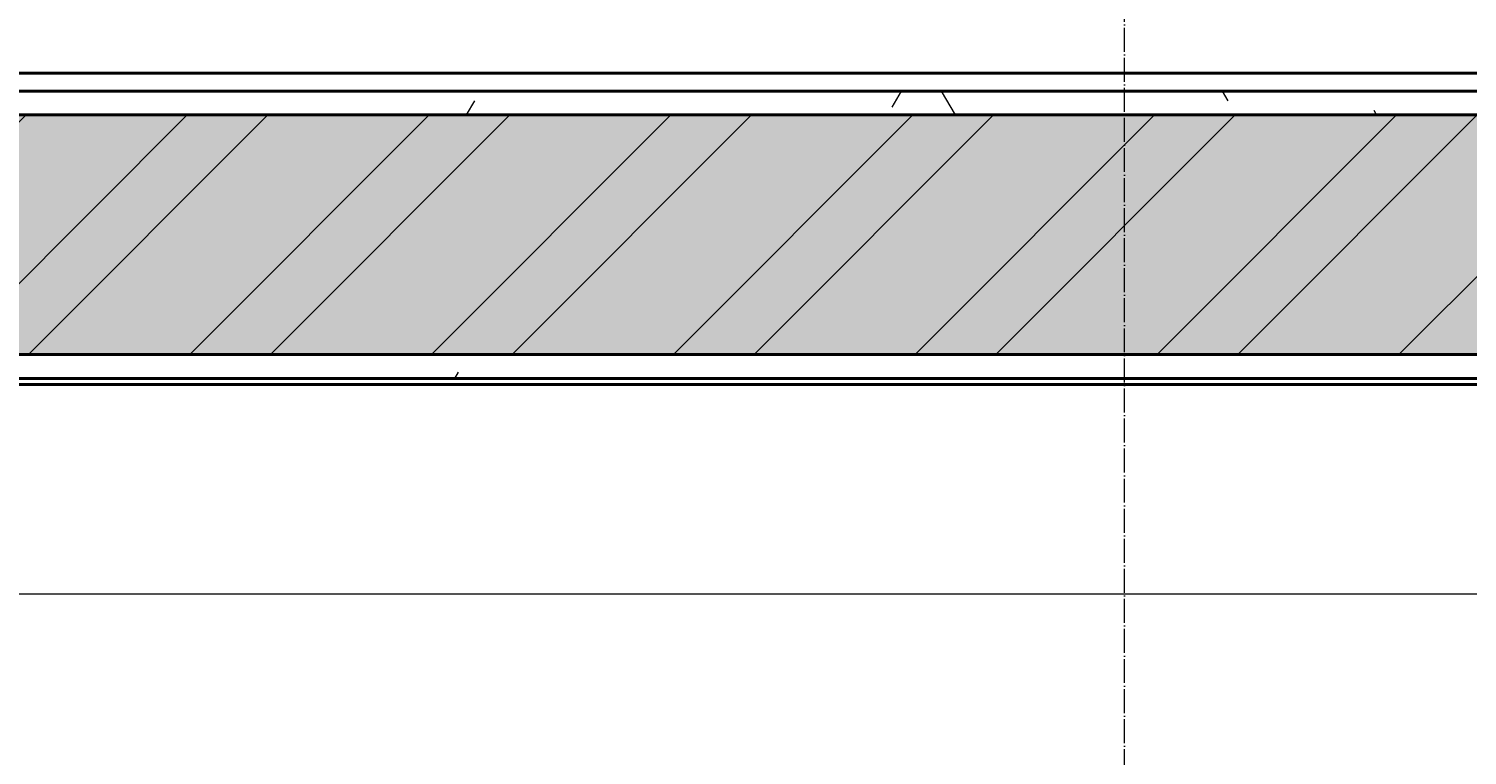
# Model space of a CAD drawing. Header units: millimetres. Extents: x 2069 to 83669, y 801 to 118701.
# Tile 109 of 145: x 15211 to 16413, y 94419 to 95026. Entities that reach past the tile are written whole.
import ezdxf
from ezdxf.enums import TextEntityAlignment as Align

# ---------------------------------------------------------------- set-up
doc = ezdxf.new("R2018")
doc.units = ezdxf.units.MM
doc.linetypes.add('ADSK_Линия сетки', pattern=[25, 20, -2.5, 0, -2.5])
for name, color, linetype, lineweight in [('КИП_выноска', 6, 'Continuous', 25), ('Оси', 7, 'Continuous', 9), ('Парковка', 7, 'Continuous', 18), ('Стены разрез', 7, 'Continuous', 40), ('Стены штриховка', 7, 'Continuous', 40)]:
    doc.layers.add(name, color=color, linetype=linetype, lineweight=lineweight)
doc.styles.add('GOST 2.304', font='simplex.shx', dxfattribs={"width": 0.65, "oblique": 15})
doc.styles.get("Standard").update_dxf_attribs({"font": 'arial.ttf'})
pattern_1 = [(0, (0, 0), (406.4, 101.6), [33.528, -271.272, 33.528, -271.272, -1625.6]), (0, (0, 0), (406.4, 101.6), [-609.6, 33.528, -576.072, 33.528, -271.272, -711.2]), (0, (0, 0), (406.4, 101.6), [-1524, 33.528, -169.672, 33.528, -474.472]), (120, (152.4, 50.8), (-291.188181, 301.1527241), [33.528, -271.272, 33.528, -271.272, -1625.6]), (120, (152.4, 50.8), (-291.188181, 301.1527241), [-609.6, 33.528, -576.072, 33.528, -271.272, -711.2]), (120, (152.4, 50.8), (-291.188181, 301.1527241), [-1524, 33.528, -169.672, 33.528, -474.472]), (240, (203.2, 254), (-115.211819, -402.7527241), [33.528, -271.272, 33.528, -271.272, -1625.6]), (240, (203.2, 254), (-115.211819, -402.7527241), [-609.6, 33.528, -576.072, 33.528, -271.272, -711.2]), (240, (203.2, 254), (-115.211819, -402.7527241), [-1524, 33.528, -169.672, 33.528, -474.472])]

# ---------------------------------------------------------------- blocks, each defined once
blk = doc.blocks.new('199_Парковочные места 3 класса и МГН - Малый класс-4755746-Оборудование_B2_-11_400__На лист секция 6_-11_400')
at = {"layer": 'Парковка', "color": 253, "true_color": 0xaaaaaa}
blk.add_line((0, -5300), (0, -1000), dxfattribs=at)
blk = doc.blocks.new('135_SLK_GD_AR_rvt-1-Оборудование_B2_-11_400__На лист секция 6_-11_400')
at = {"layer": 'Стены разрез', "lineweight": 9, "true_color": 0xaaaaaa}
h = blk.add_hatch(dxfattribs=at)
h.set_pattern_fill('FP_4', color=253, style=0, pattern_type=2)
h.set_pattern_definition(pattern_1)
h.paths.add_polyline_path([(-13040709.7, -9195900.3), (-13040709.7, -9195880.3), (-13045970.8, -9195880.3), (-13045969.9, -9195900.3), (-13042876.3, -9195900.3)])
h = blk.add_hatch(dxfattribs=at)
h.set_pattern_fill('FP_1', color=253, style=0, pattern_type=2)
h.set_pattern_definition([(50, (0, 0), (218.6211678, -19.1267987), [22.86, -251.46]), (355, (0, 0), (-42.2918743, 229.2684153), [18.288, -201.168]), (100.451, (18.22, -1.6), (176.3310746, 210.139632), [19.428, -213.708]), (46.184, (0, 60.96), (325.29495, -50.4516404), [34.29, -377.19]), (96.636, (27.1, 56.76), (284.8830085, 296.912656), [29.142, -320.562]), (351.184, (0, 60.96), (284.8858166, 296.910704), [27.432, -301.752]), (21, (30.48, 45.72), (181.9375257, -122.7183205), [22.86, -251.46]), (326, (30.48, 45.72), (74.1622266, 221.0261817), [18.288, -201.168]), (71.451, (45.64, 35.5), (256.100348, 98.305262), [19.428, -213.708]), (37.5, (0, 0), (3.70638957, 101.46589536), [3.353, -195.377, 3.353, -200.863, -201.93]), (37.5, (0, 0), (3.70638957, 101.46589536), [-402.946, 3.353, -198.577]), (7.5, (0, 0), (80.18357624, 120.2165259), [3.353, -113.081, 3.353, -190.805, -76.962]), (7.5, (0, 0), (80.18357624, 120.2165259), [-310.591, 3.353, -73.609]), (327.5, (-67.97, 0), (162.70864647, -6.87497134), [3.353, -72.847, 3.353, -234.391, -315.468]), (327.5, (-67.97, 0), (162.70864647, -6.87497134), [-313.944, 3.353, -312.115]), (317.5, (-98.45, 0), (177.7546761, 30.511831), [3.353, -95.707, 3.353, -154.534, -224.028]), (317.5, (-98.45, 0), (177.7546761, 30.511831), [-256.946, 3.353, -220.675])])
h.paths.add_polyline_path([(-13042876.3, -9196100.3), (-13040709.7, -9196100.3), (-13040709.7, -9195900.3), (-13045990, -9195900.3), (-13045981.4, -9196100.3), (-13045145.5, -9196100.3)])
h = blk.add_hatch(dxfattribs=at)
h.set_pattern_fill('FP_2', color=253, style=0, pattern_type=2)
h.set_pattern_definition([(45, (0, 0), (-101.0278814, 101.0278814), []), (45, (67.35, 0), (-101.0278814, 101.0278814), [])])
h.paths.add_polyline_path([(-13042876.3, -9196100.3), (-13040709.7, -9196100.3), (-13040709.7, -9195900.3), (-13045990, -9195900.3), (-13045981.4, -9196100.3), (-13045145.5, -9196100.3)])
h = blk.add_hatch(dxfattribs=at)
h.set_pattern_fill('FP_4', color=253, style=0, pattern_type=2)
h.set_pattern_definition(pattern_1)
h.paths.add_polyline_path([(-13040709.7, -9196120.3), (-13040709.7, -9196100.3), (-13045979.3, -9196100.3), (-13045979.3, -9196120.3), (-13042876.3, -9196120.3)])
at = {"layer": 'Стены разрез', "color": 253, "true_color": 0xaaaaaa}
for p, q in [((-13040709.7, -9195865.3), (-13045956.4, -9195865.3)), ((-13045981.4, -9196100.3), (-13040709.7, -9196100.3)), ((-13040709.7, -9196100.3), (-13045979.3, -9196100.3)), ((-13045979.3, -9196125.3), (-13040709.7, -9196125.3))]:
    blk.add_line(p, q, dxfattribs=at)
at = {"layer": 'Стены штриховка', "color": 253, "true_color": 0xaaaaaa}
for p, q in [((-13040709.7, -9195880.3), (-13045955.8, -9195880.3)), ((-13040709.7, -9195900.3), (-13045954.9, -9195900.3)), ((-13045954.9, -9195900.3), (-13040709.7, -9195900.3)), ((-13045979.3, -9196120.3), (-13040709.7, -9196120.3))]:
    blk.add_line(p, q, dxfattribs=at)
at = {"layer": 'Парковка', "color": 253, "lineweight": 18, "true_color": 0xaaaaaa, "rotation": 269.999999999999}
blk.add_blockref('199_Парковочные места 3 класса и МГН - Малый класс-4755746-Оборудование_B2_-11_400__На лист секция 6_-11_400', (-13039709.7, -9196300.3), dxfattribs=at)
blk = doc.blocks.new('A$C946fac60')
at = {"layer": 'Оси', "color": 253, "linetype": 'ADSK_Линия сетки', "true_color": 0xaaaaaa}
for p, q in [((13172.7, 800), (13172.7, 90869.8)), ((78533.6, 71931.6), (6248, 71931.6))]:
    blk.add_line(p, q, dxfattribs=at)
at = {"lineweight": 5}
blk.add_blockref('135_SLK_GD_AR_rvt-1-Оборудование_B2_-11_400__На лист секция 6_-11_400', (13055312.4, 9268031.9), dxfattribs=at)
blk = doc.blocks.new('*U216')
at = {"color": 0, "linetype": 'Continuous', "lineweight": 30, "ltscale": 75, "width": 0.85, "flags": 104}
blk.add_attdef('ПРИМЕЧАНИЕ_1', text='', height=2.5, dxfattribs=at).set_placement((8, 3.611), align=Align.BOTTOM_CENTER)
at = {"color": 0, "lineweight": 30, "style": 'GOST 2.304', "width": 0.85}
for tag, p in [('ИМЯ_КАБЕЛЯ_1', (8, -2.5)), ('ИМЯ_КАБЕЛЯ_2', (8, -7.5)), ('ИМЯ_КАБЕЛЯ_3', (8, -12.5)), ('ИМЯ_КАБЕЛЯ_4', (8, -17.5)), ('ИМЯ_КАБЕЛЯ_5', (8, -22.5)), ('ИМЯ_КАБЕЛЯ_6', (8, -27.5)), ('ИМЯ_КАБЕЛЯ_7', (8, -32.5)), ('ИМЯ_КАБЕЛЯ_8', (8, -37.5)), ('ИМЯ_КАБЕЛЯ_9', (8, -42.5))]:
    blk.add_attdef(tag, text='', height=2.5, dxfattribs=at).set_placement(p, align=Align.BOTTOM_CENTER)
at = {"color": 0, "lineweight": 30, "width": 0.85, "flags": 104}
blk.add_attdef('ПРИМЕЧАНИЕ_2', text='', height=2.5, dxfattribs=at).set_placement((8, -7.53), align=Align.BOTTOM_CENTER)

msp = doc.modelspace()

# ---------------------------------------------------------------- block references
msp.add_blockref('A$C946fac60', (2954.3, 22822.3))

# ---------------------------------------------------------------- next in the draw order: block references
at = {"layer": 'КИП_выноска'}
ref = msp.add_blockref('*U216', (15267.2, 95471.1), dxfattribs=dict(at, xscale=100, yscale=100, zscale=100))
lines = msp.add_mtext('\\W0.8500;', dxfattribs={"layer": '0', "color": 0, "lineweight": 30, "insert": (16067.2, 94718.1), "char_height": 2.5, "attachment_point": 1})
ref.add_attrib('ПРИМЕЧАНИЕ_2', '', (16067.2, 94718.1), dxfattribs={"flags": 104}).embed_mtext(lines)

doc.saveas('drawing.dxf')
